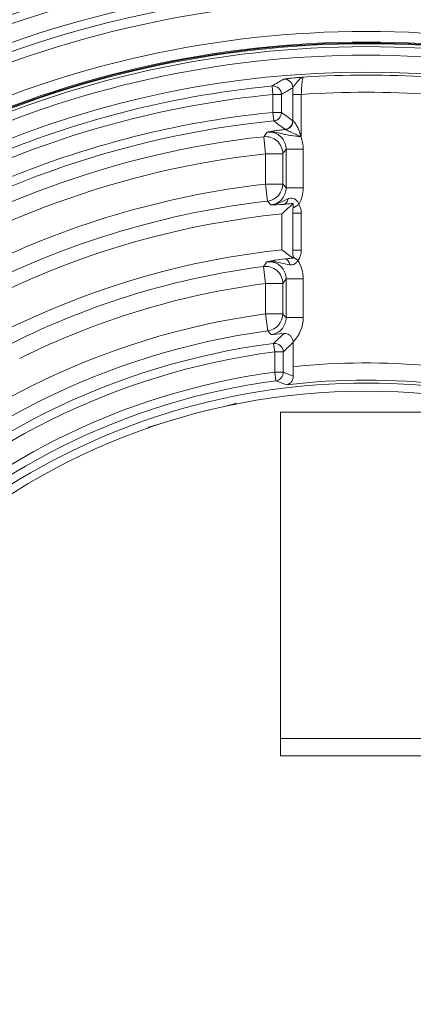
# Model space of a CAD drawing. Header units: inches. Extents: x -2.8 to 15.2, y -6.6 to 17.6.
# Tile 71 of 83: x 10.9 to 11.8, y 14.2 to 16.4. Entities that reach past the tile are written whole.
import ezdxf

# ---------------------------------------------------------------- set-up
doc = ezdxf.new("R2010")
doc.units = ezdxf.units.IN
doc.header["$MEASUREMENT"] = 0
doc.layers.add('Visible (ANSI)', color=7, linetype='Continuous', lineweight=18)
doc.layers.add('Visible Narrow (ANSI)', color=7, linetype='Continuous', lineweight=18)

msp = doc.modelspace()

# ---------------------------------------------------------------- linework, layer by layer
at = {"layer": 'Visible (ANSI)'}
for p, q in [((11.5288, 16.2986), (11.5288, 16.2986)), ((11.206, 16.222), (11.206, 16.222)), ((11.0119, 16.17), (11.0119, 16.17)), ((11.4881, 15.9071), (11.4881, 15.9897)), ((11.5166, 15.8746), (11.5166, 15.8746)), ((11.5139, 15.6952), (11.5139, 15.6392)), ((11.3532, 15.5475), (11.382, 15.5553)), ((11.4848, 15.535), (11.8785, 15.535)), ((11.4848, 14.787), (11.4848, 15.535)), ((11.1827, 15.5011), (11.2114, 15.5089)), ((11.4848, 14.787), (11.8785, 14.787)), ((11.4848, 14.787), (11.4848, 14.7476)), ((11.4848, 14.7476), (11.8785, 14.7476))]:
    msp.add_line(p, q, dxfattribs=at)
for radius in [3.5453, 3.3132, 3.311, 3.1369, 2.2559]:
    msp.add_circle((11.6816, 14.0587), radius, dxfattribs=at)
for radius, start, end in [(3.1122, 93.7174, 174.886), (3.0335, 93.814, 152.2084), (2.9922, 93.6965, 152.3525), (2.4202, 40.4282, 139.5718), (2.3492, 40.2897, 139.7103), (2.3248, 40.2401, 139.7599), (2.3209, 40.232, 139.768), (2.3229, 62.907, 117.093), (1.9407, 95.7231, 174.3824), (1.8585, 95.977, 174.023), (1.5433, 23.9964, 156.0036), (1.5246, 5.557, 174.443)]:
    msp.add_arc((11.6816, 14.0587), radius, start, end, dxfattribs=at)
for centre, major_axis, ratio, start_param, end_param in [((11.4947, 16.2029), (-0.0013, -0.0196), 0.962015, 0.160863, 1.635751), ((17.4053, 14.0587), (-6.8703, 0), 0.553122, 5.742819, 5.750151), ((7.0598, 14.0587), (-5.5477, 0), 0.553122, 3.780364, 3.788061), ((11.3956, 15.5182), (-0.0138, 0.0371), 0.175613, 5.956498, 6.553933), ((11.1897, 15.4622), (0.0069, -0.0389), 0.175613, 2.870845, 3.46828)]:
    msp.add_ellipse(centre, major_axis=major_axis, ratio=ratio, start_param=start_param, end_param=end_param, dxfattribs=at)
for points, knots in [([(11.5369, 16.3032), (11.5345, 16.3029), (11.532, 16.3015), (11.5295, 16.2993), (11.5267, 16.2968), (11.5239, 16.2933), (11.5209, 16.2896), (11.5203, 16.2888), (11.5196, 16.2881), (11.519, 16.2873), (11.5175, 16.2854), (11.516, 16.2837), (11.5149, 16.2821), (11.5139, 16.2808), (11.5132, 16.2796), (11.513, 16.2788)], [0, 0, 0, 0, 0.2892077, 0.2892077, 0.2892077, 0.6151792, 0.6151792, 0.6151792, 0.6872933, 0.6872933, 0.6872933, 0.8569977, 0.8569977, 0.8569977, 0.9996252, 0.9996252, 0.9996252, 0.9996252]), ([(11.5326, 16.1682), (11.5325, 16.1681), (11.5325, 16.1679), (11.5325, 16.1678), (11.5325, 16.1678), (11.5325, 16.1677), (11.5325, 16.1677), (11.5324, 16.1676), (11.5324, 16.1675), (11.5323, 16.1674), (11.5323, 16.1673), (11.5322, 16.1673), (11.5322, 16.1672)], [0, 0, 0, 0, 0.3797686, 0.3797686, 0.3797686, 0.4761704, 0.4761704, 0.4761704, 0.7768668, 0.7768668, 0.7768668, 0.9990954, 0.9990954, 0.9990954, 0.9990954]), ([(11.5139, 16.0136), (11.511, 16.0134), (11.5079, 16.0131), (11.4998, 16.0123), (11.4961, 16.012), (11.4924, 16.0116), (11.4923, 16.0116), (11.4923, 16.0116)], [0.08050563, 0.08050563, 0.08050563, 0.08050563, 0.111719, 0.111719, 0.15894706, 0.15894706, 0.15988722, 0.15988722, 0.15988722, 0.15988722]), ([(11.5135, 16.0031), (11.5134, 16.0018), (11.5134, 16), (11.5131, 15.9955), (11.513, 15.9935), (11.5129, 15.9913), (11.5129, 15.9912), (11.5129, 15.9912)], [-0.04688607, -0.04688607, -0.04688607, -0.04688607, -0.02363795, -0.02363795, 0, 0, 0.00020825, 0.00020825, 0.00020825, 0.00020825]), ([(11.5129, 15.9066), (11.5129, 15.9066), (11.5129, 15.9066), (11.513, 15.9043), (11.5131, 15.9022), (11.5134, 15.8972), (11.5135, 15.8944), (11.5136, 15.8914)], [-0.05075475, -0.05075475, -0.05075475, -0.05075475, -0.05054821, -0.05054821, -0.02710866, -0.02710866, 0, 0, 0, 0]), ([(11.5064, 15.8729), (11.4987, 15.8741), (11.4917, 15.8759), (11.4846, 15.8775), (11.4799, 15.8785), (11.4752, 15.8795), (11.4703, 15.8801), (11.4674, 15.8804), (11.4644, 15.8805), (11.4613, 15.8805), (11.4588, 15.8804), (11.4562, 15.8802), (11.4537, 15.8799), (11.4536, 15.8798), (11.4536, 15.8798), (11.4535, 15.8798)], [0, 0, 0, 0, 0.412098, 0.412098, 0.412098, 0.686271, 0.686271, 0.686271, 0.854035, 0.854035, 0.854035, 0.995841, 0.995841, 0.995841, 1, 1, 1, 1]), ([(11.5137, 15.8882), (11.5121, 15.8881), (11.5105, 15.8879), (11.504, 15.8875), (11.501, 15.8872), (11.4958, 15.8867), (11.4958, 15.8867), (11.4957, 15.8867)], [-0.05013771, -0.05013771, -0.05013771, -0.05013771, -0.03973938, -0.03973938, 0, 0, 0.00045454, 0.00045454, 0.00045454, 0.00045454]), ([(11.5246, 15.8829), (11.5245, 15.8828), (11.5246, 15.8827), (11.5245, 15.8826), (11.5242, 15.882), (11.5238, 15.8814), (11.5235, 15.8809), (11.5223, 15.8792), (11.521, 15.8777), (11.5194, 15.8764), (11.519, 15.8761), (11.5185, 15.8757), (11.518, 15.8754), (11.5164, 15.8743), (11.5145, 15.8735), (11.5127, 15.8731), (11.5122, 15.873), (11.5117, 15.8729), (11.5112, 15.8728), (11.5096, 15.8726), (11.5079, 15.8727), (11.5064, 15.8729)], [0.0002083, 0.0002083, 0.0002083, 0.0002083, 0.0215001, 0.0215001, 0.0215001, 0.1067114, 0.1067114, 0.1067114, 0.3647429, 0.3647429, 0.3647429, 0.4407716, 0.4407716, 0.4407716, 0.7031274, 0.7031274, 0.7031274, 0.7721553, 0.7721553, 0.7721553, 0.9999856, 0.9999856, 0.9999856, 0.9999856]), ([(11.4926, 15.7154), (11.4788, 15.7142), (11.4682, 15.7133), (11.4638, 15.7129), (11.4635, 15.7129), (11.4635, 15.7129)], [0.5351282, 0.5351282, 0.5351282, 0.5351282, 0.7011554, 0.7011554, 0.7061088, 0.7061088, 0.7061088, 0.7061088]), ([(11.4926, 15.7154), (11.494, 15.7155), (11.4954, 15.7154), (11.4986, 15.715), (11.5004, 15.7144), (11.5037, 15.7129), (11.5053, 15.7119), (11.5083, 15.7094), (11.5097, 15.7077), (11.5122, 15.7037), (11.5131, 15.7014), (11.5137, 15.6981), (11.5138, 15.6973), (11.5139, 15.6964)], [-0.08954827, -0.08954827, -0.08954827, -0.08954827, -0.07693558, -0.07693558, -0.06025874, -0.06025874, -0.04529144, -0.04529144, -0.02814326, -0.02814326, -0.00948685, -0.00948685, -0.00301364, -0.00301364, -0.00301364, -0.00301364]), ([(11.5139, 15.6392), (11.5139, 15.6343), (11.514, 15.6285), (11.5141, 15.622), (11.5142, 15.62), (11.5142, 15.618)], [0.14885622, 0.14885622, 0.14885622, 0.14885622, 0.1861294, 0.1861294, 0.20236322, 0.20236322, 0.20236322, 0.20236322]), ([(11.4985, 15.5979), (11.4986, 15.5979), (11.4986, 15.5979), (11.5011, 15.5983), (11.5036, 15.5993), (11.508, 15.6023), (11.51, 15.6044), (11.513, 15.6096), (11.5138, 15.6124), (11.5142, 15.6162), (11.5142, 15.6171), (11.5142, 15.618)], [-0.09720899, -0.09720899, -0.09720899, -0.09720899, -0.09675815, -0.09675815, -0.06649358, -0.06649358, -0.03644043, -0.03644043, -0.00831542, -0.00831542, 0, 0, 0, 0])]:
    msp.add_open_spline(points, degree=3, knots=knots, dxfattribs=at)
for points in [[(11.4912, 16.0191), (11.4912, 16.019), (11.4913, 16.019), (11.4913, 16.0189)], [(11.5139, 16.0136), (11.5137, 16.01), (11.5136, 16.0065), (11.5135, 16.0031)], [(11.5136, 15.8914), (11.5136, 15.8908), (11.5137, 15.8896), (11.5137, 15.8882)], [(11.5139, 15.6964), (11.5139, 15.696), (11.5139, 15.6956), (11.5139, 15.6952)]]:
    msp.add_open_spline(points, degree=3, dxfattribs=at)
at = {"layer": 'Visible Narrow (ANSI)'}
for p, q in [((11.4655, 16.2829), (11.4674, 16.2634)), ((11.487, 16.2634), (11.4674, 16.2634)), ((11.4674, 16.2224), (11.4674, 16.2634)), ((11.487, 16.2634), (11.487, 16.2224)), ((11.5129, 16.2032), (11.5129, 16.2634)), ((11.5326, 16.2634), (11.5129, 16.2634)), ((11.5326, 16.2634), (11.5326, 16.1682)), ((11.1033, 16.2172), (11.1032, 16.2173)), ((11.487, 16.2224), (11.4674, 16.2224)), ((11.4693, 16.2029), (11.4674, 16.2224)), ((11.4463, 16.1666), (11.4507, 16.1275)), ((11.4928, 16.1829), (11.4928, 16.1829)), ((11.4507, 16.1275), (11.49, 16.1275)), ((11.4507, 16.0581), (11.4507, 16.1275)), ((11.49, 16.1275), (11.49, 16.0581)), ((11.4977, 16.0494), (11.4977, 16.138)), ((11.4977, 16.138), (11.537, 16.138)), ((11.537, 16.138), (11.537, 16.0494)), ((11.4507, 16.0581), (11.4552, 16.0191)), ((11.4507, 16.0581), (11.49, 16.0581)), ((11.4977, 16.0494), (11.537, 16.0494)), ((11.5129, 15.9066), (11.5129, 15.9912)), ((11.5326, 15.9912), (11.5129, 15.9912)), ((11.5326, 15.9912), (11.5326, 15.9066)), ((11.5326, 15.9066), (11.5129, 15.9066)), ((11.4456, 15.8691), (11.4507, 15.8301)), ((11.4507, 15.8301), (11.49, 15.8301)), ((11.4507, 15.7606), (11.4507, 15.8301)), ((11.49, 15.8301), (11.49, 15.7606)), ((11.4977, 15.8408), (11.537, 15.8408)), ((11.4977, 15.7519), (11.4977, 15.8408)), ((11.537, 15.8408), (11.537, 15.7519)), ((11.4507, 15.7606), (11.49, 15.7606)), ((11.4507, 15.7606), (11.456, 15.7216)), ((11.4977, 15.7519), (11.537, 15.7519)), ((11.4715, 15.6733), (11.4689, 15.6928)), ((11.4715, 15.6267), (11.4715, 15.6733)), ((11.4911, 15.6733), (11.4715, 15.6733)), ((11.4911, 15.6733), (11.4911, 15.6267)), ((11.4741, 15.6072), (11.4715, 15.6267)), ((11.4911, 15.6267), (11.4715, 15.6267))]:
    msp.add_line(p, q, dxfattribs=at)
for radius, start, end in [(3.2572, 9.063, 170.937), (3.2178, 10.1019, 169.8981), (3.2092, 10.4436, 169.5564), (3.1895, 10.4436, 169.5564), (2.8178, 94.4766, 175.5234), (2.7981, 94.4766, 175.5234), (2.757, 94.5434, 175.4566), (2.7374, 94.5434, 175.4566), (2.5972, 95.1013, 174.8987), (2.5578, 94.9421, 175.0579), (2.5225, 94.9586, 175.0414), (2.5028, 94.9586, 175.0414), (2.4621, 95.0408, 174.9592), (2.4424, 95.0408, 174.9592), (2.3144, 40.2186, 139.7814), (2.2947, 40.1776, 139.8224), (2.2492, 86.3094, 93.6906), (2.2098, 86.1324, 93.8676), (2.1211, 96.3691, 150.743), (2.0817, 96.3691, 150.743), (2.0128, 96.5883, 116.6371), (1.9734, 96.5883, 116.6371), (1.8258, 97.4274, 116.4303), (1.7864, 97.4274, 116.4303), (1.7175, 97.7274, 172.2726), (1.6782, 97.7274, 172.2726), (1.648, 97.4151, 172.5849), (1.6283, 97.4151, 172.5849), (1.5894, 84.6188, 96.0579), (1.5821, 97.633, 172.367), (1.5624, 97.633, 172.367), (1.55, 83.2165, 96.7835)]:
    msp.add_arc((11.6816, 14.0587), radius, start, end, dxfattribs=at)
for centre, major_axis, ratio, start_param, end_param in [((12.809, 14.5912), (-2.5428, -0.7538), 0.793166, 5.010005, 5.02168), ((11.4934, 16.2788), (0.01, -0.017), 0.99816, 1.041351, 2.695225), ((11.4674, 16.2634), (0.0101, -0.0169), 0.998139, 1.031786, 2.697924), ((13.2476, 14.0587), (3.0948, 0), 0.866223, 2.165775, 2.175956), ((11.5159, 16.2634), (0, 0.0578), 0.052336, 1.302578, 1.570787), ((11.4674, 16.2224), (-0.0117, -0.0158), 0.997885, 0.735631, 2.205658), ((6.2665, 14.0587), (-6.5236, 0), 0.553122, 3.778019, 3.784669), ((7.7309, 14.6577), (-4.9611, 0.6712), 0.567409, 3.93108, 3.938937), ((11.4933, 16.2032), (-0.0118, -0.0158), 0.997864, 0.731197, 2.212292), ((11.5345, 16.1871), (-0.0395, -0.0034), 0.043546, 0.048557, 0.27035), ((11.532, 16.2066), (-0.0191, -0.0033), 0.085887, 0.037552, 0.265195), ((11.4507, 16.1275), (0.0318, -0.0232), 0.998251, 0.631478, 2.31173), ((11.4339, 16.1336), (-0.1021, -0.0172), 0.859518, 2.997572, 3.328196), ((11.4507, 16.0581), (-0.0296, -0.0259), 0.998597, 0.967715, 2.422172), ((11.4498, 16.0492), (-0.0872, -0.0013), 0.936355, 2.64238, 3.128137), ((11.4904, 16.0312), (0.0012, -0.0196), 0.645228, 0.057125, 1.174287), ((11.4957, 15.9918), (0.0091, -0.037), 0.96603, 1.321543, 1.870764), ((11.4993, 15.9046), (-0.0112, -0.0344), 0.911265, 1.212924, 1.913109), ((11.4507, 15.8301), (0.032, -0.023), 0.998215, 0.624072, 2.322762), ((11.4977, 15.8671), (-0.0025, 0.0195), 0.488721, 4.95227, 6.233167), ((11.443, 15.838), (-0.0931, -0.0148), 0.900908, 2.998674, 3.521691), ((11.4507, 15.7606), (-0.0294, -0.0261), 0.99862, 0.980125, 2.414729), ((11.4504, 15.7515), (-0.0866, -0.0031), 0.939232, 2.358674, 3.107957), ((11.4715, 15.6733), (0.0137, -0.0141), 0.997344, 0.801814, 2.499425), ((11.4715, 15.6267), (-0.0068, -0.0185), 0.998442, 0.488343, 1.924765), ((10.8958, 14.4439), (-1.6317, 0.3433), 0.769029, 4.499533, 4.515366)]:
    msp.add_ellipse(centre, major_axis=major_axis, ratio=ratio, start_param=start_param, end_param=end_param, dxfattribs=at)
for points, knots in [([(11.4917, 16.2984), (11.492, 16.2985), (11.4933, 16.2988), (11.4953, 16.2991), (11.4973, 16.2994), (11.5001, 16.2997), (11.5034, 16.3001), (11.5046, 16.3002), (11.5058, 16.3004), (11.5072, 16.3005), (11.5121, 16.301), (11.5178, 16.3015), (11.5236, 16.3021), (11.5279, 16.3024), (11.5324, 16.3028), (11.5369, 16.3032)], [0, 0, 0, 0, 0.2117394, 0.2117394, 0.2117394, 0.4222105, 0.4222105, 0.4222105, 0.499597, 0.499597, 0.499597, 0.7866007, 0.7866007, 0.7866007, 1, 1, 1, 1]), ([(11.5369, 16.3032), (11.5367, 16.3031), (11.5365, 16.3028), (11.5362, 16.3022), (11.5359, 16.3012), (11.5355, 16.2995), (11.5351, 16.2971), (11.5348, 16.2948), (11.5344, 16.2917), (11.5341, 16.2882), (11.5337, 16.2848), (11.5334, 16.2808), (11.5332, 16.2766), (11.5329, 16.2724), (11.5327, 16.2679), (11.5326, 16.2634)], [0, 0, 0, 0, 0.122783, 0.122783, 0.122783, 0.342112, 0.342112, 0.342112, 0.561655, 0.561655, 0.561655, 0.780899, 0.780899, 0.780899, 1, 1, 1, 1]), ([(9.4577, 14.2834), (9.4591, 14.2973), (9.4607, 14.3113), (9.4623, 14.3252), (9.4908, 14.5625), (9.5578, 14.7952), (9.6596, 15.0115), (9.6613, 15.015), (9.6631, 15.0187), (9.6659, 15.0246), (9.6687, 15.0304), (9.6711, 15.0354), (9.6731, 15.0395), (9.6746, 15.0426), (9.6758, 15.0452), (9.6769, 15.0472), (9.6779, 15.0493), (9.6787, 15.0509), (9.6792, 15.052), (9.6796, 15.0528), (9.6801, 15.0537), (9.681, 15.0557), (9.685, 15.0635), (9.6891, 15.0716), (9.6928, 15.079), (9.6948, 15.0827), (9.6965, 15.0862), (9.6982, 15.0894), (9.7031, 15.0988), (9.7072, 15.1065), (9.712, 15.1154), (9.7147, 15.1204), (9.7175, 15.1257), (9.7205, 15.1311), (9.7317, 15.1515), (9.7453, 15.1756), (9.7651, 15.2086), (9.766, 15.2101), (9.767, 15.2116), (9.7678, 15.2131), (9.7792, 15.2317), (9.788, 15.2458), (9.7942, 15.2554), (9.7975, 15.2606), (9.8, 15.2645), (9.8017, 15.2671), (9.8021, 15.2678), (9.8022, 15.268), (9.8025, 15.2684), (9.8028, 15.2689), (9.8033, 15.2696), (9.8044, 15.2714), (9.8068, 15.275), (9.8091, 15.2785), (9.8114, 15.282), (9.8138, 15.2857), (9.8162, 15.2893), (9.8186, 15.2929), (9.8276, 15.3065), (9.8363, 15.3193), (9.8451, 15.332), (9.8515, 15.3412), (9.858, 15.3504), (9.8647, 15.3598), (9.8673, 15.3634), (9.8699, 15.367), (9.8725, 15.3706), (9.8885, 15.3927), (9.905, 15.4145), (9.9218, 15.436), (9.9316, 15.4485), (9.9415, 15.4609), (9.9516, 15.4732), (9.9566, 15.4794), (9.9617, 15.4855), (9.9667, 15.4916), (9.9693, 15.4946), (9.9718, 15.4977), (9.9736, 15.4997), (9.9745, 15.5008), (9.9746, 15.5009), (9.9746, 15.501), (9.9758, 15.5024), (9.9865, 15.5152), (10.0073, 15.5388), (10.0177, 15.5505), (10.0307, 15.565), (10.0464, 15.5819), (10.0568, 15.5931), (10.0684, 15.6053), (10.0813, 15.6185), (10.088, 15.6253), (10.0953, 15.6328), (10.1012, 15.6386), (10.1034, 15.6408), (10.1045, 15.6419), (10.1045, 15.6419), (10.1053, 15.6427), (10.1102, 15.6477), (10.1194, 15.6567), (10.1317, 15.6687), (10.1516, 15.6879), (10.1799, 15.7136), (10.2285, 15.7577), (10.3019, 15.8212), (10.4069, 15.8941), (10.4942, 15.9548), (10.6036, 16.0219), (10.7389, 16.0848), (10.7664, 16.0976), (10.7949, 16.1102), (10.8244, 16.1225), (10.9999, 16.1953), (11.2145, 16.2585), (11.4655, 16.2829)], [-0.006836, -0.006836, -0.006836, -0.006836, 0.006963, 0.006963, 0.006963, 0.242188, 0.242188, 0.242188, 0.246094, 0.246094, 0.246094, 0.25, 0.25, 0.25, 0.252947, 0.252947, 0.252947, 0.255859, 0.255859, 0.255859, 0.257813, 0.257813, 0.257813, 0.265625, 0.265625, 0.265625, 0.269651, 0.269651, 0.269651, 0.28125, 0.28125, 0.28125, 0.287882, 0.287882, 0.287882, 0.3125, 0.3125, 0.3125, 0.313641, 0.313641, 0.313641, 0.328125, 0.328125, 0.328125, 0.335938, 0.335938, 0.335938, 0.337891, 0.337891, 0.337891, 0.339844, 0.339844, 0.339844, 0.34375, 0.34375, 0.34375, 0.347897, 0.347897, 0.347897, 0.363618, 0.363618, 0.363618, 0.375, 0.375, 0.375, 0.379353, 0.379353, 0.379353, 0.40625, 0.40625, 0.40625, 0.421875, 0.421875, 0.421875, 0.429688, 0.429688, 0.429688, 0.433594, 0.433594, 0.433594, 0.435547, 0.435547, 0.435547, 0.46582, 0.46582, 0.46582, 0.480957, 0.480957, 0.480957, 0.490936, 0.490936, 0.490936, 0.496094, 0.496094, 0.496094, 0.498047, 0.498047, 0.498047, 0.552357, 0.552357, 0.552357, 0.625, 0.625, 0.625, 0.75, 0.75, 0.75, 0.853924, 0.853924, 0.853924, 0.875, 0.875, 0.875, 1, 1, 1, 1]), ([(11.4674, 16.2634), (11.2186, 16.2392), (10.9739, 16.1725), (10.7472, 16.067), (10.5206, 15.9616), (10.3123, 15.8177), (10.1332, 15.6426), (10.0464, 15.5577), (9.9671, 15.4664), (9.8953, 15.3685), (9.893, 15.3654), (9.8914, 15.3631), (9.8884, 15.359), (9.8825, 15.3509), (9.8773, 15.3436), (9.8728, 15.3372), (9.8683, 15.3308), (9.8656, 15.3269), (9.8614, 15.3207), (9.8573, 15.3145), (9.8532, 15.3081), (9.849, 15.3014), (9.8449, 15.2948), (9.8401, 15.2867), (9.8367, 15.2809), (9.824, 15.2591), (9.8104, 15.2334), (9.7959, 15.2039), (9.7949, 15.2019), (9.7931, 15.1982), (9.793, 15.1979), (9.7911, 15.194), (9.7792, 15.169), (9.7575, 15.1229), (9.7561, 15.1198), (9.754, 15.1154), (9.7531, 15.1133), (9.7493, 15.1053), (9.7457, 15.0977), (9.7424, 15.0907), (9.739, 15.0838), (9.7364, 15.0783), (9.733, 15.0714), (9.7295, 15.0644), (9.726, 15.0575), (9.7226, 15.0506), (9.7191, 15.0437), (9.7148, 15.0352), (9.7121, 15.0299), (9.704, 15.0137), (9.6946, 14.9939), (9.6839, 14.9704), (9.6804, 14.9626), (9.676, 14.9527), (9.6729, 14.9457), (9.6604, 14.9173), (9.6484, 14.8887), (9.6372, 14.8599), (9.6146, 14.8022), (9.5945, 14.7438), (9.5768, 14.6841), (9.5413, 14.5647), (9.5162, 14.4435), (9.5014, 14.3205)], [0, 0, 0, 0, 0.25, 0.25, 0.25, 0.5, 0.5, 0.5, 0.621094, 0.621094, 0.621094, 0.625, 0.625, 0.625, 0.632813, 0.632813, 0.632813, 0.640625, 0.640625, 0.640625, 0.648438, 0.648438, 0.648438, 0.65625, 0.65625, 0.65625, 0.685547, 0.685547, 0.685547, 0.6875, 0.6875, 0.6875, 0.716797, 0.716797, 0.716797, 0.71875, 0.71875, 0.71875, 0.726563, 0.726563, 0.726563, 0.734375, 0.734375, 0.734375, 0.742188, 0.742188, 0.742188, 0.75, 0.75, 0.75, 0.773438, 0.773438, 0.773438, 0.78125, 0.78125, 0.78125, 0.8125, 0.8125, 0.8125, 0.875, 0.875, 0.875, 1, 1, 1, 1]), ([(9.7707, 15.1349), (9.7809, 15.1531), (9.7897, 15.1682), (9.7971, 15.1804), (9.7995, 15.1845), (9.8012, 15.1872), (9.804, 15.1916), (9.8122, 15.2047), (9.8213, 15.2181), (9.8311, 15.2319), (9.8344, 15.2365), (9.8388, 15.2424), (9.8412, 15.2458), (9.8587, 15.2693), (9.882, 15.2982), (9.9112, 15.3327), (9.9154, 15.3376), (9.9205, 15.3436), (9.9241, 15.3478), (9.9365, 15.3622), (9.949, 15.3766), (9.9614, 15.3911), (9.9632, 15.3932), (9.9661, 15.3966), (9.9667, 15.3973), (9.9712, 15.4025), (9.9825, 15.4159), (10.0004, 15.4376), (10.003, 15.4407), (10.0068, 15.4453), (10.0085, 15.4474), (10.0363, 15.4808), (10.0649, 15.5132), (10.0947, 15.5451), (10.2141, 15.6725), (10.3469, 15.784), (10.4931, 15.8795), (10.6394, 15.9749), (10.796, 16.0521), (10.9596, 16.1096), (11.1231, 16.1672), (11.2936, 16.2052), (11.4674, 16.2224)], [0, 0, 0, 0, 0.023438, 0.023438, 0.023438, 0.03125, 0.03125, 0.03125, 0.054688, 0.054688, 0.054688, 0.0625, 0.0625, 0.0625, 0.117188, 0.117188, 0.117188, 0.125, 0.125, 0.125, 0.152344, 0.152344, 0.152344, 0.15625, 0.15625, 0.15625, 0.183594, 0.183594, 0.183594, 0.1875, 0.1875, 0.1875, 0.25, 0.25, 0.25, 0.5, 0.5, 0.5, 0.750019, 0.750019, 0.750019, 1, 1, 1, 1]), ([(11.4693, 16.2029), (11.1195, 16.1682), (10.7786, 16.0463), (10.4862, 15.8513), (10.3488, 15.7597), (10.2219, 15.6522), (10.1091, 15.5317), (10.0943, 15.5159), (10.0799, 15.5), (10.0656, 15.4839), (10.0585, 15.4758), (10.0514, 15.4677), (10.0444, 15.4595), (10.0374, 15.4513), (10.0317, 15.4445), (10.0236, 15.4348), (10.0076, 15.4155), (9.9947, 15.3992), (9.9832, 15.3845), (9.9774, 15.3771), (9.9713, 15.3691), (9.9648, 15.3605), (9.9616, 15.3562), (9.9583, 15.3518), (9.9549, 15.3472), (9.9532, 15.3449), (9.9514, 15.3425), (9.9497, 15.3401), (9.9479, 15.3377), (9.945, 15.3337), (9.9444, 15.3329), (9.9406, 15.3277), (9.9326, 15.3167), (9.9205, 15.2994), (9.9165, 15.2937), (9.9109, 15.2856), (9.9071, 15.2801), (9.8959, 15.2637), (9.8865, 15.2495), (9.8788, 15.2375), (9.8762, 15.2335), (9.8747, 15.2312), (9.8715, 15.2262), (9.8651, 15.2163), (9.8591, 15.2068), (9.8535, 15.1976), (9.8506, 15.193), (9.8479, 15.1886), (9.8452, 15.1842), (9.8439, 15.182), (9.8426, 15.1799), (9.8413, 15.1777), (9.84, 15.1756), (9.8379, 15.1722), (9.8375, 15.1714), (9.8337, 15.1651), (9.8225, 15.1467), (9.8049, 15.1156)], [0, 0, 0, 0, 0.510281, 0.510281, 0.510281, 0.75, 0.75, 0.75, 0.78125, 0.78125, 0.78125, 0.796875, 0.796875, 0.796875, 0.8125, 0.8125, 0.8125, 0.84375, 0.84375, 0.84375, 0.859375, 0.859375, 0.859375, 0.867188, 0.867188, 0.867188, 0.871094, 0.871094, 0.871094, 0.875, 0.875, 0.875, 0.898438, 0.898438, 0.898438, 0.90625, 0.90625, 0.90625, 0.929688, 0.929688, 0.929688, 0.9375, 0.9375, 0.9375, 0.953125, 0.953125, 0.953125, 0.960938, 0.960938, 0.960938, 0.964844, 0.964844, 0.964844, 0.96875, 0.96875, 0.96875, 1, 1, 1, 1]), ([(11.5136, 16.2029), (11.5147, 16.2028), (11.5168, 16.2004), (11.5186, 16.1977), (11.5199, 16.1957), (11.5213, 16.1934), (11.5225, 16.1911), (11.5226, 16.1907), (11.5228, 16.1904), (11.523, 16.1901), (11.5247, 16.1867), (11.5262, 16.1831), (11.5277, 16.1794), (11.5282, 16.178), (11.5288, 16.1765), (11.5293, 16.1751), (11.5296, 16.1744), (11.5299, 16.1737), (11.5301, 16.173), (11.5303, 16.1725), (11.5305, 16.172), (11.5306, 16.1716), (11.5309, 16.1709), (11.5311, 16.1703), (11.5313, 16.1697), (11.5315, 16.1691), (11.5317, 16.1685), (11.532, 16.168), (11.532, 16.1679), (11.5321, 16.1677), (11.5322, 16.1676), (11.5324, 16.1675), (11.5325, 16.168), (11.5326, 16.1682)], [0, 0, 0, 0, 0.249122, 0.249122, 0.249122, 0.428396, 0.428396, 0.428396, 0.453714, 0.453714, 0.453714, 0.709769, 0.709769, 0.709769, 0.810981, 0.810981, 0.810981, 0.859914, 0.859914, 0.859914, 0.8926, 0.8926, 0.8926, 0.93593, 0.93593, 0.93593, 0.974321, 0.974321, 0.974321, 0.983911, 0.983911, 0.983911, 1, 1, 1, 1]), ([(11.4463, 16.1666), (11.4468, 16.1673), (11.4473, 16.1679), (11.4478, 16.1686), (11.4499, 16.1715), (11.4521, 16.1743), (11.4542, 16.1772)], [0, 0, 0, 0, 0.18615, 0.18615, 0.18615, 1, 1, 1, 1]), ([(11.4542, 16.1772), (11.4573, 16.1777), (11.4606, 16.1783), (11.4641, 16.1789), (11.4676, 16.1795), (11.4713, 16.1801), (11.4754, 16.1807), (11.4783, 16.1811), (11.4815, 16.1815), (11.4849, 16.182), (11.4885, 16.1824), (11.4924, 16.1829), (11.4964, 16.1833)], [0, 0, 0, 0, 0.2925292, 0.2925292, 0.2925292, 0.5766801, 0.5766801, 0.5766801, 0.7832877, 0.7832877, 0.7832877, 0.9999933, 0.9999933, 0.9999933, 0.9999933]), ([(11.5315, 16.1668), (11.5237, 16.1673), (11.5161, 16.168), (11.509, 16.1691), (11.5049, 16.1697), (11.501, 16.1705), (11.4972, 16.1714), (11.494, 16.1721), (11.4907, 16.173), (11.4875, 16.1738), (11.4821, 16.1752), (11.4767, 16.1765), (11.4712, 16.1772), (11.4656, 16.1779), (11.46, 16.1779), (11.4542, 16.1772)], [0.0007029, 0.0007029, 0.0007029, 0.0007029, 0.2660808, 0.2660808, 0.2660808, 0.4197353, 0.4197353, 0.4197353, 0.5514674, 0.5514674, 0.5514674, 0.7718752, 0.7718752, 0.7718752, 1, 1, 1, 1]), ([(11.4977, 16.138), (11.4977, 16.1424), (11.497, 16.1469), (11.4955, 16.1511), (11.494, 16.1552), (11.4919, 16.1592), (11.4891, 16.1627), (11.4864, 16.1661), (11.483, 16.1691), (11.4792, 16.1714), (11.4755, 16.1738), (11.4713, 16.1755), (11.467, 16.1764), (11.4628, 16.1774), (11.4584, 16.1776), (11.4542, 16.1772)], [0, 0, 0, 0, 0.201588, 0.201588, 0.201588, 0.402879, 0.402879, 0.402879, 0.603765, 0.603765, 0.603765, 0.804517, 0.804517, 0.804517, 1, 1, 1, 1]), ([(11.5322, 16.1672), (11.532, 16.1672), (11.5318, 16.1673), (11.5316, 16.1673), (11.5313, 16.1674), (11.5311, 16.1675), (11.5308, 16.1675), (11.5304, 16.1677), (11.53, 16.1678), (11.5296, 16.168), (11.5288, 16.1683), (11.5279, 16.1686), (11.527, 16.1689), (11.5257, 16.1695), (11.5244, 16.17), (11.5231, 16.1705), (11.5181, 16.1726), (11.5131, 16.1748), (11.5082, 16.1772), (11.5068, 16.1779), (11.5054, 16.1786), (11.504, 16.1793), (11.5031, 16.1798), (11.5021, 16.1803), (11.5013, 16.1807), (11.5004, 16.1812), (11.4995, 16.1817), (11.4988, 16.182), (11.4985, 16.1822), (11.4981, 16.1824), (11.4978, 16.1826), (11.4973, 16.1829), (11.4968, 16.1831), (11.4966, 16.1832), (11.4965, 16.1833), (11.4964, 16.1833), (11.4964, 16.1833)], [0, 0, 0, 0, 0.012971, 0.012971, 0.012971, 0.032091, 0.032091, 0.032091, 0.059724, 0.059724, 0.059724, 0.12171, 0.12171, 0.12171, 0.215763, 0.215763, 0.215763, 0.581849, 0.581849, 0.581849, 0.687382, 0.687382, 0.687382, 0.761717, 0.761717, 0.761717, 0.839125, 0.839125, 0.839125, 0.880123, 0.880123, 0.880123, 0.961974, 0.961974, 0.961974, 1, 1, 1, 1]), ([(11.5322, 16.1672), (11.5321, 16.1672), (11.532, 16.1671), (11.5318, 16.167), (11.5317, 16.1669), (11.5317, 16.1669), (11.5317, 16.1668), (11.5315, 16.1668)], [-0.000716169, -0.000716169, -0.000716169, -0.000716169, -0.000382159, -0.000382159, 0, 0, 0.000339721, 0.000339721, 0.000339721, 0.000339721]), ([(11.4628, 16.0103), (11.4642, 16.0104), (11.4656, 16.0107), (11.467, 16.011), (11.4713, 16.0119), (11.4755, 16.0136), (11.4792, 16.016), (11.483, 16.0183), (11.4864, 16.0213), (11.4891, 16.0248), (11.4919, 16.0282), (11.494, 16.0322), (11.4955, 16.0363), (11.497, 16.0405), (11.4977, 16.045), (11.4977, 16.0494)], [0, 0, 0, 0, 0.074474, 0.074474, 0.074474, 0.305618, 0.305618, 0.305618, 0.536786, 0.536786, 0.536786, 0.768266, 0.768266, 0.768266, 1, 1, 1, 1]), ([(11.5025, 16.0243), (11.5026, 16.0244), (11.5027, 16.0245), (11.5029, 16.0246), (11.5035, 16.0248), (11.5041, 16.025), (11.5047, 16.0252), (11.5069, 16.0259), (11.5093, 16.0262), (11.5117, 16.0259), (11.5135, 16.0256), (11.5154, 16.025), (11.5172, 16.024), (11.5175, 16.0238), (11.5178, 16.0236), (11.5181, 16.0234), (11.52, 16.0222), (11.5218, 16.0205), (11.5232, 16.0185), (11.5236, 16.0181), (11.5239, 16.0176), (11.5242, 16.0171), (11.5254, 16.0153), (11.5264, 16.0132), (11.527, 16.0112)], [0.0000045, 0.0000045, 0.0000045, 0.0000045, 0.0169096, 0.0169096, 0.0169096, 0.0823193, 0.0823193, 0.0823193, 0.3222629, 0.3222629, 0.3222629, 0.5120706, 0.5120706, 0.5120706, 0.5452366, 0.5452366, 0.5452366, 0.7568637, 0.7568637, 0.7568637, 0.8069299, 0.8069299, 0.8069299, 1, 1, 1, 1]), ([(11.4628, 16.0103), (11.4623, 16.0108), (11.4618, 16.0114), (11.4614, 16.0119), (11.4593, 16.0143), (11.4573, 16.0167), (11.4552, 16.0191)], [0, 0, 0, 0, 0.186289, 0.186289, 0.186289, 1, 1, 1, 1]), ([(11.4628, 16.0103), (11.4669, 16.0106), (11.4709, 16.0114), (11.4748, 16.0125), (11.4843, 16.0152), (11.4933, 16.0202), (11.5025, 16.0243)], [0, 0, 0, 0, 0.287876, 0.287876, 0.287876, 1, 1, 1, 1]), ([(11.4456, 15.8691), (11.4461, 15.8698), (11.4466, 15.8705), (11.4471, 15.8711), (11.4492, 15.874), (11.4514, 15.8769), (11.4535, 15.8798)], [0, 0, 0, 0, 0.186135, 0.186135, 0.186135, 1, 1, 1, 1]), ([(11.4535, 15.8798), (11.4563, 15.8804), (11.4593, 15.881), (11.4625, 15.8816), (11.4653, 15.8821), (11.4682, 15.8826), (11.4714, 15.8831), (11.4718, 15.8832), (11.4722, 15.8833), (11.4726, 15.8833), (11.4792, 15.8844), (11.487, 15.8856), (11.4957, 15.8867)], [0, 0, 0, 0, 0.267957, 0.267957, 0.267957, 0.499685, 0.499685, 0.499685, 0.528912, 0.528912, 0.528912, 1, 1, 1, 1]), ([(11.4977, 15.8408), (11.4977, 15.8452), (11.497, 15.8497), (11.4955, 15.8538), (11.494, 15.858), (11.4919, 15.862), (11.4891, 15.8654), (11.4864, 15.8688), (11.483, 15.8719), (11.4792, 15.8742), (11.4755, 15.8765), (11.4713, 15.8782), (11.467, 15.8792), (11.4626, 15.8802), (11.458, 15.8804), (11.4535, 15.8798)], [0, 0, 0, 0, 0.199464, 0.199464, 0.199464, 0.398626, 0.398626, 0.398626, 0.597374, 0.597374, 0.597374, 0.795978, 0.795978, 0.795978, 1, 1, 1, 1]), ([(11.4635, 15.7129), (11.4647, 15.7131), (11.4659, 15.7133), (11.467, 15.7135), (11.4713, 15.7145), (11.4755, 15.7162), (11.4792, 15.7185), (11.483, 15.7209), (11.4864, 15.7239), (11.4891, 15.7273), (11.4919, 15.7307), (11.494, 15.7347), (11.4955, 15.7389), (11.497, 15.743), (11.4977, 15.7475), (11.4977, 15.7519)], [0, 0, 0, 0, 0.062077, 0.062077, 0.062077, 0.296331, 0.296331, 0.296331, 0.530601, 0.530601, 0.530601, 0.765175, 0.765175, 0.765175, 1, 1, 1, 1]), ([(11.4635, 15.7129), (11.4631, 15.7134), (11.4626, 15.714), (11.4621, 15.7145), (11.4601, 15.7169), (11.458, 15.7192), (11.456, 15.7216)], [0, 0, 0, 0, 0.186298, 0.186298, 0.186298, 1, 1, 1, 1]), ([(11.4689, 15.6928), (11.4766, 15.7002), (11.4843, 15.7075), (11.4921, 15.7149), (11.4923, 15.715), (11.4925, 15.7152), (11.4926, 15.7154)], [-1, -1, -1, -1, 0, 0, 0, 0.022886, 0.022886, 0.022886, 0.022886])]:
    msp.add_open_spline(points, degree=3, knots=knots, dxfattribs=at)
for points in [[(11.4739, 16.1768), (11.4739, 16.1768), (11.4738, 16.1767), (11.4738, 16.1767)], [(11.4838, 16.1748), (11.4837, 16.1747), (11.4836, 16.1747), (11.4836, 16.1746)], [(11.4977, 16.138), (11.4951, 16.1345), (11.4926, 16.131), (11.49, 16.1275)], [(11.49, 16.0581), (11.4926, 16.0552), (11.4951, 16.0523), (11.4977, 16.0494)], [(11.4923, 16.0116), (11.4799, 16.0109), (11.4709, 16.0105), (11.4628, 16.0103)], [(11.4977, 15.8408), (11.4951, 15.8372), (11.4926, 15.8337), (11.49, 15.8301)], [(11.49, 15.7606), (11.4926, 15.7577), (11.4951, 15.7548), (11.4977, 15.7519)], [(11.4911, 15.6733), (11.4987, 15.6807), (11.5063, 15.6879), (11.5139, 15.6952)], [(11.5142, 15.618), (11.5065, 15.621), (11.4989, 15.6239), (11.4911, 15.6267)]]:
    msp.add_open_spline(points, degree=3, dxfattribs=at)
for points, weights in [([(11.527, 16.0112), (11.5185, 16.0061), (11.5135, 16.0031)], [0.998449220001, 0.833898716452, 0.873301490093]), ([(11.5246, 15.8829), (11.5182, 15.8879), (11.5136, 15.8914)], [0.998518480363, 0.859252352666, 0.865083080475])]:
    msp.add_rational_spline(points, weights, degree=2, dxfattribs=at)

doc.saveas('drawing.dxf')
